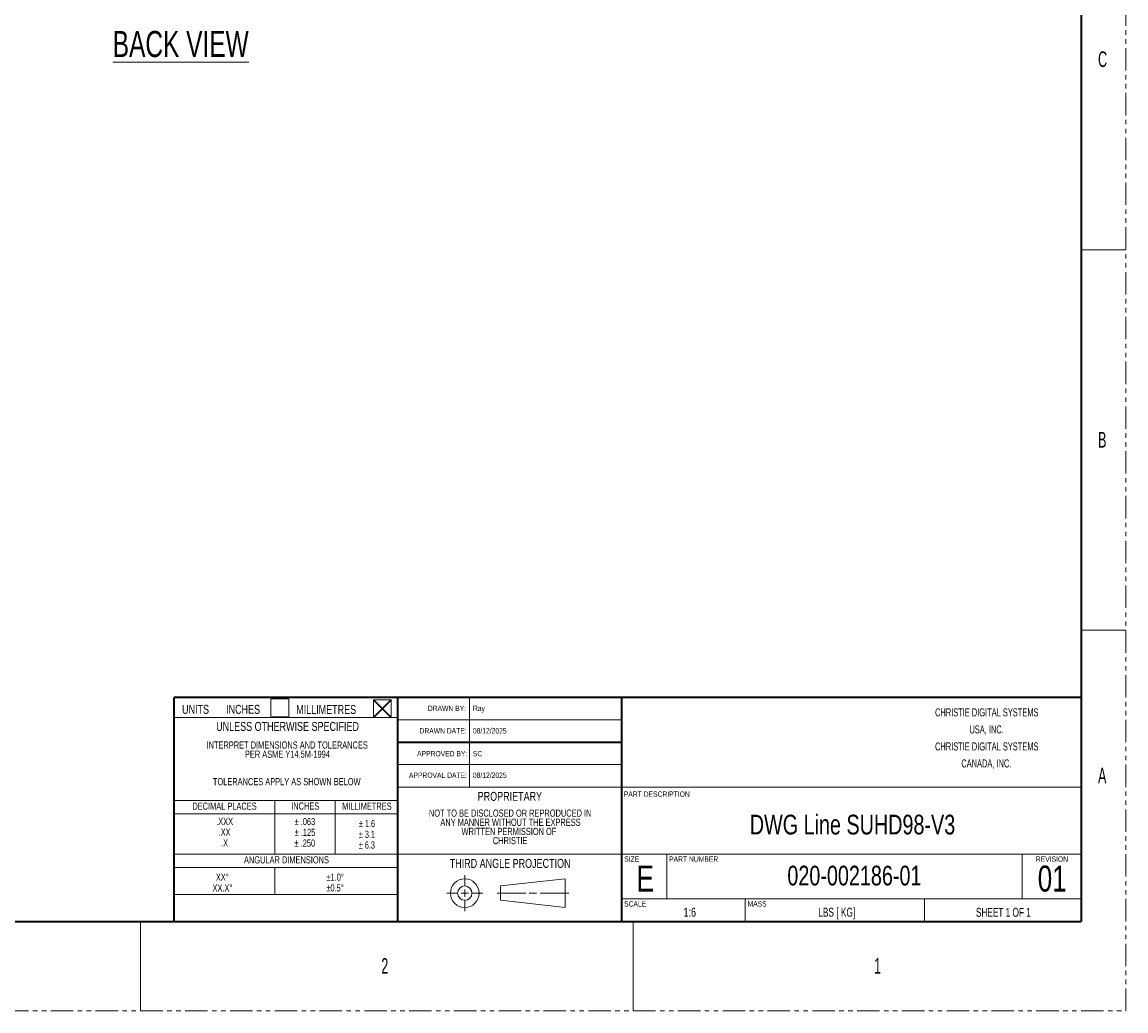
# Model space of a CAD drawing. Header units: millimetres. Extents: x 0 to 1118, y 0 to 864.
# Tile 80 of 256: x 805 to 1118, y 0 to 280. Entities that reach past the tile are written whole.
import ezdxf

# ---------------------------------------------------------------- set-up
doc = ezdxf.new("R2010")
doc.units = ezdxf.units.MM
doc.linetypes.add('PHANTOM', pattern=[12.7, 6.35, -1.27, 1.27, -1.27, 1.27, -1.27])
doc.styles.add('SLDTEXTSTYLE0', font='TXT', dxfattribs={"width": 0.7})
doc.styles.add('SLDTEXTSTYLE3', font='TXT', dxfattribs={"width": 0.6})
doc.styles.add('SLDTEXTSTYLE4', font='TXT', dxfattribs={"width": 0.605})
doc.styles.add('SLDTEXTSTYLE5', font='TXT', dxfattribs={"width": 0.75})
doc.styles.add('SLDTEXTSTYLE6', font='TXT', dxfattribs={"width": 0.694444})
doc.styles.add('SLDTEXTSTYLE7', font='TXT', dxfattribs={"width": 0.6875})

# ---------------------------------------------------------------- blocks, each defined once
blk = doc.blocks.new('SW_NOTE_0_2')
at = {"color": 0, "linetype": 'Continuous', "lineweight": 0, "char_height": 2.286, "attachment_point": 2, "style": 'SLDTEXTSTYLE4'}
for s, insert in [('CHRISTIE DIGITAL SYSTEMS', (21.65, 2.95)), ('USA, INC.', (21.61, -1.88)), ('CHRISTIE DIGITAL SYSTEMS', (21.65, -6.71)), ('CANADA, INC.', (21.54, -11.53))]:
    blk.add_mtext(s, dxfattribs=dict(at, insert=insert))
blk = doc.blocks.new('SW_NOTE_0_3')
at = {"color": 0, "linetype": 'Continuous', "lineweight": 0, "char_height": 2.032, "attachment_point": 2, "style": 'SLDTEXTSTYLE5'}
for s, insert in [('NOT TO BE DISCLOSED OR REPRODUCED IN', (26.92, 2.62)), ('ANY MANNER WITHOUT THE EXPRESS', (27.01, 0.02)), ('WRITTEN PERMISSION OF', (26.57, -2.57)), ('CHRISTIE', (26.91, -5.17))]:
    blk.add_mtext(s, dxfattribs=dict(at, insert=insert))
blk = doc.blocks.new('SW_NOTE_0_4')
at = {"color": 0, "linetype": 'Continuous', "lineweight": 0, "char_height": 2.032, "attachment_point": 2, "style": 'SLDTEXTSTYLE5'}
for s, insert in [('.XXX', (3.14, 2.62)), ('.XX', (3.14, -0.43)), ('.X', (3.13, -3.48))]:
    blk.add_mtext(s, dxfattribs=dict(at, insert=insert))
blk = doc.blocks.new('SW_NOTE_0_5')
at = {"color": 0, "linetype": 'Continuous', "lineweight": 0, "char_height": 2.032, "attachment_point": 2, "style": 'SLDTEXTSTYLE5'}
for s, insert in [('± .063', (3.78, 2.62)), ('± .125', (3.81, -0.43)), ('± .250', (3.77, -3.48))]:
    blk.add_mtext(s, dxfattribs=dict(at, insert=insert))
blk = doc.blocks.new('SW_NOTE_0_6')
at = {"color": 0, "linetype": 'Continuous', "lineweight": 0, "char_height": 2.032, "attachment_point": 2, "style": 'SLDTEXTSTYLE0'}
for s, insert in [('± 1.6', (3.02, 2.62)), ('± 3.1', (3.01, -0.43)), ('± 6.3', (2.98, -3.48))]:
    blk.add_mtext(s, dxfattribs=dict(at, insert=insert))
blk = doc.blocks.new('SW_NOTE_0_7')
at = {"color": 0, "linetype": 'Continuous', "lineweight": 0, "char_height": 2.032, "attachment_point": 2, "style": 'SLDTEXTSTYLE5'}
for s, insert in [('XX°', (2.38, 2.62)), ('XX.X°', (2.41, -0.43))]:
    blk.add_mtext(s, dxfattribs=dict(at, insert=insert))
blk = doc.blocks.new('SW_NOTE_0_8')
at = {"color": 0, "linetype": 'Continuous', "lineweight": 0, "char_height": 2.032, "attachment_point": 2, "style": 'SLDTEXTSTYLE5'}
for s, insert in [('±1.0°', (3.18, 2.62)), ('±0.5°', (3.14, -0.43))]:
    blk.add_mtext(s, dxfattribs=dict(at, insert=insert))
blk = doc.blocks.new('SW_NOTE_0_9')
at = {"color": 0, "linetype": 'Continuous', "lineweight": 0, "char_height": 2.032, "attachment_point": 2, "style": 'SLDTEXTSTYLE5'}
for s, insert in [('INTERPRET DIMENSIONS AND TOLERANCES', (26.42, 2.62)), ('PER ASME Y14.5M-1994', (26.48, 0.02)), ('TOLERANCES APPLY AS SHOWN BELOW', (26.29, -7.77))]:
    blk.add_mtext(s, dxfattribs=dict(at, insert=insert))

msp = doc.modelspace()

# ---------------------------------------------------------------- linework, layer by layer
at = {"color": 7, "linetype": 'PHANTOM', "lineweight": 18}
for p, q in [((1117.6, 0), (1117.6, 863.6)), ((0, 0), (1117.6, 0))]:
    msp.add_line(p, q, dxfattribs=at)
at = {"color": 7, "linetype": 'Continuous', "lineweight": 35}
for p, q in [((1104.9, 838.2), (1104.9, 25.4)), ((911.225, 88.9), (847.725, 88.9)), ((847.725, 25.4), (847.725, 88.9)), ((904.2573, 88.265), (909.3373, 83.185)), ((909.3373, 88.265), (904.2573, 83.185)), ((974.725, 88.9), (911.225, 88.9)), ((911.225, 25.4), (911.225, 88.9)), ((1104.9, 88.9), (974.725, 88.9)), ((974.725, 25.4), (974.725, 88.9)), ((911.225, 76.2), (974.725, 76.2)), ((12.7, 25.4), (1104.9, 25.4))]:
    msp.add_line(p, q, dxfattribs=at)
at = {"color": 7, "linetype": 'Continuous', "lineweight": 18}
for p, q in [((1104.9, 215.9), (1117.6, 215.9)), ((1104.9, 107.95), (1117.6, 107.95)), ((847.725, 25.4), (847.725, 88.9)), ((875.2135, 88.4857), (880.2935, 88.4857)), ((875.2135, 83.4057), (875.2135, 88.4857)), ((880.2935, 88.4857), (880.2935, 83.4057)), ((904.2573, 88.265), (909.3373, 88.265)), ((904.2573, 83.185), (904.2573, 88.265)), ((909.3373, 88.265), (909.3373, 83.185)), ((911.225, 25.4), (911.225, 88.9)), ((931.545, 63.5), (931.545, 88.9)), ((974.725, 25.4), (974.725, 88.9)), ((1104.9, 25.4), (1104.9, 88.9)), ((911.225, 83.185), (847.725, 83.185)), ((880.2935, 83.4057), (875.2135, 83.4057)), ((909.3373, 83.185), (904.2573, 83.185)), ((974.725, 82.55), (911.225, 82.55)), ((974.725, 76.2), (911.225, 76.2)), ((974.725, 69.85), (911.225, 69.85)), ((974.725, 69.85), (911.225, 69.85)), ((911.225, 63.5), (974.725, 63.5)), ((1104.9, 63.5), (974.725, 63.5)), ((847.725, 59.69), (911.225, 59.69)), ((876.3, 44.45), (876.3, 59.69)), ((893.445, 44.45), (893.445, 59.69)), ((847.725, 55.88), (911.225, 55.88)), ((847.725, 44.45), (911.225, 44.45)), ((911.225, 44.45), (974.725, 44.45)), ((1104.9, 44.45), (974.725, 44.45)), ((987.425, 31.75), (987.425, 44.45)), ((1088.2, 31.75), (1088.2, 44.45)), ((847.725, 40.64), (911.225, 40.64)), ((876.3, 33.02), (876.3, 40.64)), ((930.1603, 38.481), (930.1603, 35.433)), ((958.6083, 37.465), (940.3203, 35.433)), ((940.3203, 35.433), (940.3203, 31.369)), ((958.6083, 29.337), (958.6083, 37.465)), ((847.725, 33.02), (911.225, 33.02)), ((925.0803, 33.401), (928.1283, 33.401)), ((929.1443, 33.401), (931.1763, 33.401)), ((930.1603, 34.417), (930.1603, 32.385)), ((930.1603, 31.369), (930.1603, 28.321)), ((932.1923, 33.401), (935.2403, 33.401)), ((947.4323, 33.401), (939.3043, 33.401)), ((940.3203, 31.369), (958.6083, 29.337)), ((948.4483, 33.401), (950.4803, 33.401)), ((951.4963, 33.401), (959.6243, 33.401)), ((1104.9, 31.75), (974.725, 31.75)), ((1009.65, 25.4), (1009.65, 31.75)), ((1060.45, 25.4), (1060.45, 31.75)), ((784.225, 25.4), (847.725, 25.4)), ((838.2, 25.4), (838.2, 0)), ((911.225, 25.4), (847.725, 25.4)), ((974.725, 25.4), (911.225, 25.4)), ((1104.9, 25.4), (974.725, 25.4)), ((977.9, 25.4), (977.9, 0))]:
    msp.add_line(p, q, dxfattribs=at)
for radius in [4.064, 2.032]:
    msp.add_circle((930.1603, 33.401), radius, dxfattribs=at)

# ---------------------------------------------------------------- block references
at = {"color": 7, "linetype": 'Continuous', "lineweight": 0}
for name, p in [('SW_NOTE_0_2', (1056.4945, 82.8691)), ('SW_NOTE_0_9', (853.3965, 73.8118)), ('SW_NOTE_0_3', (916.1144, 54.5001)), ('SW_NOTE_0_4', (858.9323, 52.1485)), ('SW_NOTE_0_5', (881.0539, 52.1002)), ('SW_NOTE_0_6', (899.4208, 51.5554)), ('SW_NOTE_0_7', (859.0402, 36.3332)), ('SW_NOTE_0_8', (890.2319, 36.3365))]:
    msp.add_blockref(name, p, dxfattribs=at)

# ---------------------------------------------------------------- texts
for s, insert, char_height, attachment_point, style in [('\\LBACK VIEW', (830.3606, 277.9381), 7.408333, 1, 'SLDTEXTSTYLE0'), ('C', (1109.6943, 272.1477), 4.445, 1, 'SLDTEXTSTYLE3'), ('B', (1109.6943, 164.1977), 4.445, 1, 'SLDTEXTSTYLE3'), ('UNITS', (850.0064, 86.8043), 2.54, 1, 'SLDTEXTSTYLE5'), ('INCHES', (862.4901, 86.8043), 2.54, 1, 'SLDTEXTSTYLE5'), ('MILLIMETRES', (882.368, 86.7563), 2.54, 1, 'SLDTEXTSTYLE5'), ('DRAWN BY:', (919.6877, 86.5791), 1.524, 1, 'SLDTEXTSTYLE5'), ('Ray', (932.4679, 86.5791), 1.524, 1, 'SLDTEXTSTYLE5'), ('UNLESS OTHERWISE SPECIFIED', (879.915, 81.9627), 2.54, 2, 'SLDTEXTSTYLE5'), ('DRAWN DATE:', (917.3266, 80.2091), 1.524, 1, 'SLDTEXTSTYLE5'), ('08/12/2025', (932.4679, 80.2091), 1.524, 1, 'SLDTEXTSTYLE5'), ('APPROVED BY:', (916.6408, 73.7269), 1.524, 1, 'SLDTEXTSTYLE5'), ('SC', (932.4679, 73.7269), 1.524, 1, 'SLDTEXTSTYLE5'), ('A', (1109.6943, 68.9477), 4.445, 1, 'SLDTEXTSTYLE3'), ('APPROVAL DATE:', (914.3352, 67.6116), 1.524, 1, 'SLDTEXTSTYLE5'), ('08/12/2025', (932.4679, 67.6116), 1.524, 1, 'SLDTEXTSTYLE5'), ('PROPRIETARY', (942.9454, 62.1277), 2.54, 2, 'SLDTEXTSTYLE5'), ('PART DESCRIPTION', (975.2586, 62.2492), 1.524, 1, 'SLDTEXTSTYLE5'), ('DECIMAL PLACES', (862.0489, 59.0967), 2.032, 2, 'SLDTEXTSTYLE5'), ('INCHES', (884.9156, 59.1253), 2.032, 2, 'SLDTEXTSTYLE5'), ('MILLIMETRES', (902.4116, 59.0917), 2.032, 2, 'SLDTEXTSTYLE5'), ('DWG Line SUHD98-V3', (1040.0846, 55.6437), 5.588, 2, 'SLDTEXTSTYLE5'), ('ANGULAR DIMENSIONS', (879.6107, 43.8638), 2.032, 2, 'SLDTEXTSTYLE5'), ('SIZE', (975.3653, 43.8363), 1.524, 1, 'SLDTEXTSTYLE5'), ('PART NUMBER', (988.1029, 43.8158), 1.524, 1, 'SLDTEXTSTYLE5'), ('REVISION', (1092.0657, 43.8158), 1.524, 1, 'SLDTEXTSTYLE5'), ('THIRD ANGLE PROJECTION', (943.0173, 43.1159), 2.54, 2, 'SLDTEXTSTYLE5'), ('E', (981.3298, 41.2159), 7.366, 2, 'SLDTEXTSTYLE5'), ('020-002186-01', (1040.6216, 41.1834), 5.588, 2, 'SLDTEXTSTYLE5'), ('01', (1096.7051, 41.2159), 7.366, 2, 'SLDTEXTSTYLE5'), ('SCALE', (975.3369, 31.1296), 1.524, 1, 'SLDTEXTSTYLE5'), ('1:6', (993.9593, 29.2719), 2.54, 2, 'SLDTEXTSTYLE5'), ('MASS', (1010.3403, 31.1337), 1.524, 1, 'SLDTEXTSTYLE5'), ('LBS [ KG]', (1035.6107, 29.2637), 2.54, 2, 'SLDTEXTSTYLE6'), ('SHEET 1 OF 1', (1082.8617, 29.2371), 2.54, 2, 'SLDTEXTSTYLE7'), ('2', (906.4942, 14.9727), 4.445, 1, 'SLDTEXTSTYLE3'), ('1', (1046.1943, 14.9727), 4.445, 1, 'SLDTEXTSTYLE3')]:
    msp.add_mtext(s, dxfattribs=dict(at, insert=insert, char_height=char_height, attachment_point=attachment_point, style=style))

doc.saveas('drawing.dxf')
